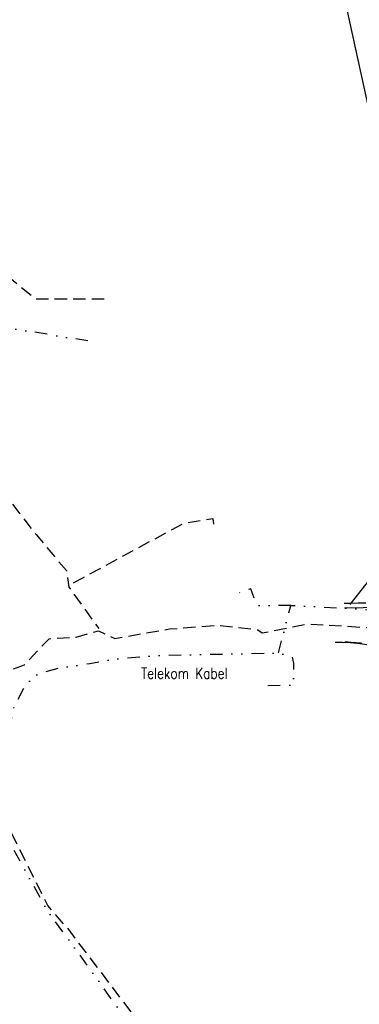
# Model space of a CAD drawing. Extents: x 446740 to 447511, y 442825 to 444215.
# Tile 6 of 94: x 447011 to 447066, y 443156 to 443316. Entities that reach past the tile are written whole.
import ezdxf

# ---------------------------------------------------------------- set-up
doc = ezdxf.new("R2010")
doc.units = 0
doc.header["$LTSCALE"] = 2
doc.header["$MEASUREMENT"] = 0
for name, pattern in [('ACAD_ISO03W100', [0.5, 0.25, -0.25]), ('AUSGEZOGEN', [0]), ('GESTRICH-X2', [1.5, 1, -0.5]), ('GETRENNTX3', [3.25, 1, -0.75, 0, -0.75, 0, -0.75]), ('STRICHLINIEX2', [0.5, 0.25, -0.25])]:
    doc.linetypes.add(name, pattern=pattern)
for name, color, linetype in [('DB-Geländemodellierung', 15, 'CONTINUOUS'), ('DB-Ingenieurbauwerke', 15, 'CONTINUOUS'), ('DB-Wege', 15, 'CONTINUOUS'), ('FBRTOP', 250, 'AUSGEZOGEN'), ('GASLTG', 4, 'GESTRICH-X2'), ('STROMLTG', 4, 'AUSGEZOGEN'), ('TELEKOM', 4, 'GETRENNTX3')]:
    doc.layers.add(name, color=color, linetype=linetype)
doc.styles.add('ROMANS', font='romans.shx', dxfattribs={"width": 0.8})

msp = doc.modelspace()

# ---------------------------------------------------------------- linework, layer by layer
at = {"layer": 'DB-Geländemodellierung', "linetype": 'Continuous'}
for p, q in [((447063.18, 443320.38), (447067.46, 443300.8)), ((447081.1, 443242.32), (447064.35, 443220.93))]:
    msp.add_line(p, q, dxfattribs=at)
msp.add_ellipse((447062.61, 443189.47), major_axis=(-6.08, 24.59), ratio=1, start_param=-0.972765, end_param=-0.217481, dxfattribs=at)
at = {"layer": 'DB-Ingenieurbauwerke', "linetype": 'STRICHLINIEX2'}
for major_axis, start_param, end_param in [((-3605.04, 14568.84), -1.563142, -1.537593), ((-3604.72, 14567.69), -1.56314, -1.537591), ((-3601.83, 14553.88), -1.563174, -1.537625)]:
    msp.add_ellipse((432606.62, 439384.14), major_axis=major_axis, ratio=1, start_param=start_param, end_param=end_param, dxfattribs=at)
at = {"layer": 'DB-Ingenieurbauwerke', "linetype": 'ACAD_ISO03W100'}
for centre, major_axis, start_param, end_param in [((432617.34, 439386.46), (-3602.04, 14555.89), -1.563155, -1.537607), ((432612.54, 439385.81), (-3603.02, 14560.85), -1.563139, -1.537591), ((432600.7, 439382.48), (-3603.4, 14560.75), -1.563165, -1.537617)]:
    msp.add_ellipse(centre, major_axis=major_axis, ratio=1, start_param=start_param, end_param=end_param, dxfattribs=at)
at = {"layer": 'DB-Wege', "linetype": 'Continuous'}
for p, q in [((447063.44, 443221.14), (447064.44, 443221.16)), ((447063.46, 443220.39), (447071.8, 443220.55)), ((447064.44, 443221.16), (447065.69, 443221.18)), ((447065.69, 443221.18), (447066.94, 443221.21)), ((447063.56, 443214.89), (447064.06, 443214.87)), ((447064.06, 443214.87), (447064.56, 443214.84)), ((447064.56, 443214.84), (447065.4, 443214.79)), ((447065.4, 443214.79), (447066.23, 443214.72))]:
    msp.add_line(p, q, dxfattribs=at)
at = {"layer": 'FBRTOP', "color": 0, "const_width": 0.5}
for points in [[(447118.97, 443523.41, 0), (447120.06, 443520.3, 0.000001), (447128.32, 443496.71, -0.000001), (447136.57, 443473.11), (447169.61, 443378.72), (447194.38, 443307.94), (447235.68, 443189.95, 0.000007), (447239.8, 443178.15, -0.000007), (447243.93, 443166.36), (447252.19, 443142.76, -0.000006), (447256.32, 443130.96, 0.000022), (447260.45, 443119.16, 0.000245), (447260.49, 443119.05, -0.000037), (447260.75, 443118.3, -0.001706), (447263.81, 443109.5, -0.001063), (447268.63, 443095.36, -0.001991), (447272.09, 443084.99, -0.001529), (447276.51, 443071.45, -0.001558), (447280.34, 443059.48, -0.001554), (447284.1, 443047.45, -0.001558)], [(447097.14, 443501.03, 0.000001), (447101.89, 443487.46, -0.000001), (447110.15, 443463.86), (447143.18, 443369.48), (447167.95, 443298.69), (447209.25, 443180.7, 0.000007), (447213.38, 443168.9, -0.000007), (447217.51, 443157.11), (447225.76, 443133.51, -0.000006), (447229.89, 443121.71, 0.000024), (447234.02, 443109.91, 0.00024), (447234.06, 443109.81, -0.000035), (447234.3, 443109.11, -0.001704), (447237.33, 443100.4, -0.001064), (447242.09, 443086.43, -0.001991), (447245.51, 443076.2, -0.001529), (447249.86, 443062.85, -0.001558), (447253.64, 443051.04, -0.001554)]]:
    msp.add_lwpolyline(points, format="xyb", dxfattribs=at)
at = {"layer": 'FBRTOP', "color": 0, "const_width": 0.5, "flags": 128}
msp.add_lwpolyline([(447054.23, 443672.01, -0.000058), (447059.15, 443657.98, -0.000209), (447060.51, 443654.1), (447076.91, 443607.23, -0.00001), (447085.11, 443583.76, 0.00012), (447093.32, 443560.29, 0.000417), (447101.43, 443537.18, -0.000045), (447109.54, 443514.08, -0.00001), (447124.64, 443471.03, -0.000095), (447126.18, 443466.66, -0.000016), (447129.92, 443455.97, -0.000005), (447142.61, 443419.74, -0.000002), (447150.9, 443396.08, 0.000002), (447159.19, 443372.42, 0.000036), (447167.39, 443349.02, -0.000032), (447175.58, 443325.62, -0.000186), (447183.81, 443302.1, 0.000047), (447192.04, 443278.58, 0.000085), (447192.14, 443278.31, 0), (447208.43, 443231.8, 0.000395), (447209.64, 443228.37, 0.000103), (447214.26, 443215.27)], format="xyb", dxfattribs=at)
at = {"layer": 'STROMLTG', "linetype": 'GESTRICH-X2', "flags": 128}
for points in [[(447024.55, 443270.42), (447013.42, 443270.42), (447001.13, 443280.53), (446978, 443266.23), (446993.47, 443244.99), (447002, 443241.95), (447007.49, 443240.07), (447013.53, 443232.26), (447018.45, 443226.44), (447018.85, 443223.75), (447023.68, 443217.03)], [(447019.61, 443224.46), (447037.51, 443234.13), (447042.17, 443234.87), (447042.29, 443233.64)], [(447047.57, 443017.06), (447045.88, 443055.26), (447042.23, 443099.42), (447039.81, 443131.44), (447037.39, 443142.42), (447032.18, 443150.61), (447018.89, 443168.2), (447015.44, 443172.15), (447004.51, 443193.92), (446998.76, 443206.63), (447011.65, 443211.14), (447015.64, 443215.39), (447020.02, 443215.65), (447023.63, 443216.68), (447026.28, 443215.44), (447035.14, 443216.96), (447042.93, 443217.59), (447049.46, 443216.83), (447050.15, 443216.32), (447057.56, 443217.78), (447067.19, 443217.21), (447068.77, 443215.95), (447069.66, 443215.38), (447075.74, 443215.06), (447081.76, 443212.78), (447084.16, 443210.75), (447087.73, 443206.82), (447089.5, 443200.87), (447091.34, 443197.33), (447098.94, 443185.68), (447109.9, 443181.44), (447115.72, 443180.93), (447135.79, 443189.16), (447158.55, 443199.9), (447177.46, 443200.8), (447179.46, 443200.08)]]:
    msp.add_lwpolyline(points, dxfattribs=at)
at = {"layer": 'TELEKOM', "flags": 128}
for points in [[(447021.93, 443263.63), (447008.69, 443265.82), (446999.72, 443274.79), (447009.46, 443277.85)], [(447052.77, 443213.08), (447054.77, 443220.78), (447068.63, 443220.05), (447067.19, 443229.69)], [(447054.77, 443220.78), (447049.32, 443220.78), (447048.29, 443223.49), (447046.28, 443222.76), (447045.92, 443223.5)], [(446984.41, 443197.51), (446988, 443198.96), (446994.8, 443201.66), (446998.58, 443203.27), (447000.86, 443198.67), (447009.38, 443201.82), (447009.94, 443204.16), (447011.73, 443207.65), (447013.21, 443209.37), (447015, 443210.02), (447017.17, 443210.65), (447022.26, 443211.36), (447026.37, 443212.1), (447033.19, 443212.68), (447052.77, 443213.08), (447054.96, 443212.5), (447055.22, 443211.42), (447055.2, 443210.11), (447055.22, 443209.4), (447055.18, 443207.85), (447050.97, 443207.73), (447050.92, 443206.62)], [(447024.7, 443148.01), (447029.97, 443151.11), (447020.4, 443164.46), (447015.44, 443171.2), (447004.8, 443190.52), (447001.05, 443198.41)]]:
    msp.add_lwpolyline(points, dxfattribs=at)

# ---------------------------------------------------------------- texts
at = {"layer": 'GASLTG', "style": 'ROMANS', "width": 0.8}
msp.add_text('Telekom Kabel', height=1.8, dxfattribs=at).set_placement((447030.54, 443208.89))

doc.saveas('drawing.dxf')
